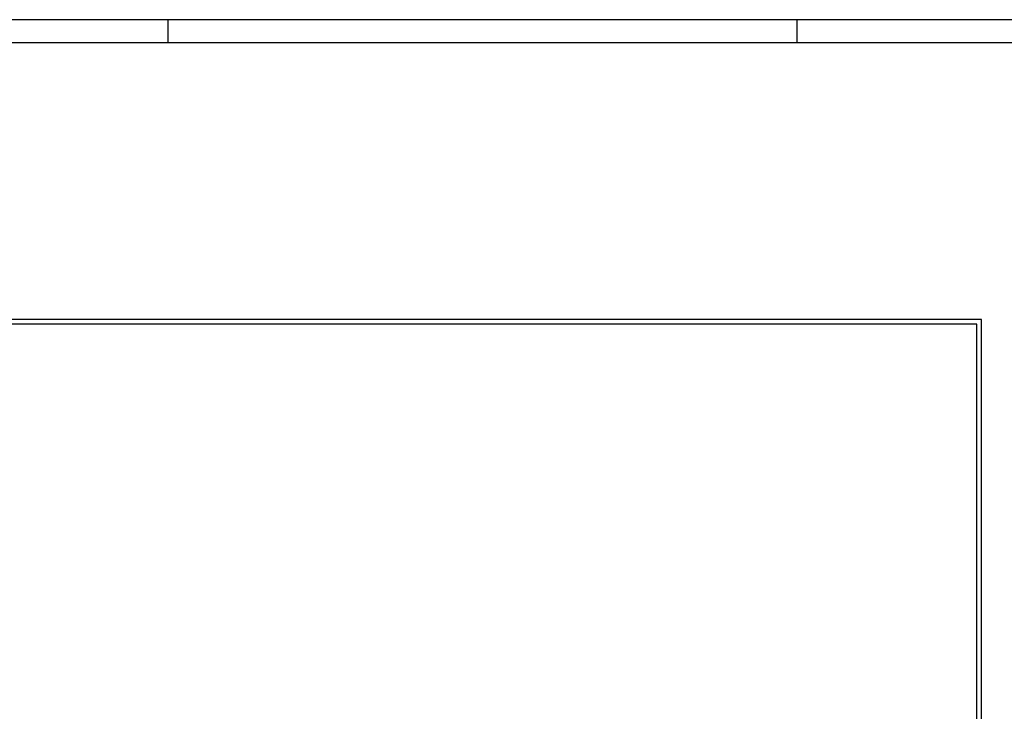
# Model space of a CAD drawing. Header units: metres. Extents: x 0 to 0.84, y 0 to 0.297.
# Tile 26 of 51: x 0.348 to 0.56, y 0.148 to 0.297. Entities that reach past the tile are written whole.
import ezdxf

# ---------------------------------------------------------------- set-up
doc = ezdxf.new("R2010")
doc.units = ezdxf.units.M
doc.layers.add('Standard', color=7, linetype='Continuous', lineweight=25)

msp = doc.modelspace()

# ---------------------------------------------------------------- linework, layer by layer
at = {"layer": 'Standard', "color": 7, "linetype": 'Continuous', "lineweight": 25, "transparency": 33554687}
for p, q in [((0.38, 0.297), (0.38, 0.292)), ((0.515, 0.297), (0.515, 0.292))]:
    msp.add_line(p, q, dxfattribs=at)
for points in [[(0, 0), (0.84, 0), (0.84, 0.297), (0, 0.297), (0, 0)], [(0.005, 0.005), (0.835, 0.005), (0.835, 0.292), (0.005, 0.292), (0.005, 0.005)]]:
    msp.add_lwpolyline(points, close=True, dxfattribs=at)
at = {"layer": 'Standard', "color": 254, "linetype": 'Continuous', "lineweight": 25, "true_color": 0xc4c4ff, "transparency": 33554687}
for points in [[(0.05231, 0.0286), (0.55464, 0.0286), (0.55464, 0.2326), (0.05231, 0.2326), (0.05231, 0.0286)], [(0.05331, 0.0296), (0.55364, 0.0296), (0.55364, 0.2316), (0.05331, 0.2316), (0.05331, 0.0296)]]:
    msp.add_lwpolyline(points, dxfattribs=at)

doc.saveas('drawing.dxf')
